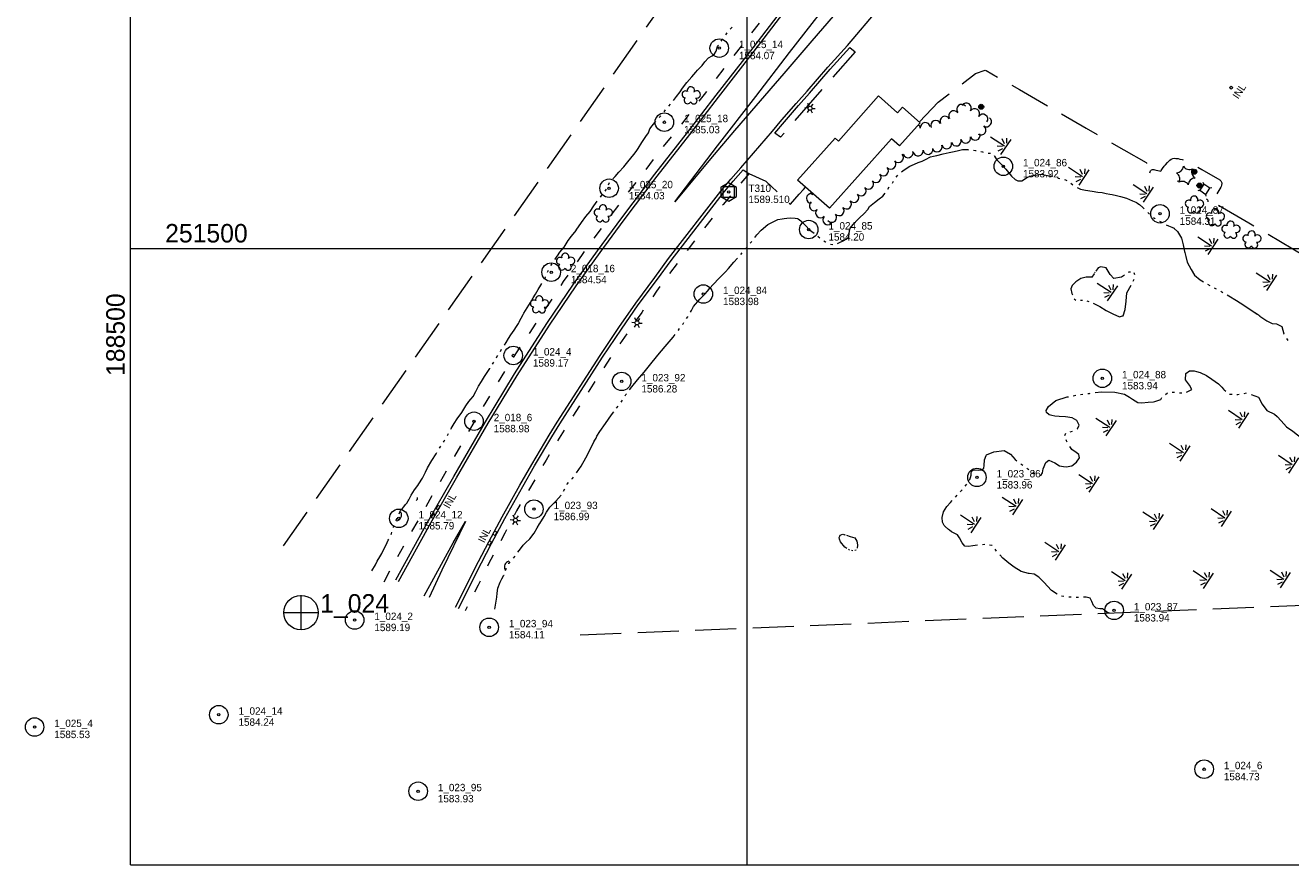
# Model space of a CAD drawing. Header units: feet. Extents: x 188415 to 190000, y 250867 to 252500.
# Tile 1 of 4: x 188415 to 189441, y 251000 to 251681. Entities that reach past the tile are written whole.
import ezdxf
from ezdxf.enums import TextEntityAlignment as Align

# ---------------------------------------------------------------- set-up
doc = ezdxf.new("R2010")
doc.units = ezdxf.units.FT
doc.header["$MEASUREMENT"] = 0
for name, pattern in [('DGN Style 3', [46.687889, 33.348492, -13.339397]), ('DGN Style 4', [53.390936, 26.678794, -13.339397, 0.033348, -13.339397]), ('DGN Style 5', [23.343945, 10.004548, -13.339397]), ('DGN Style 6', [63.428832, 0.033348, -13.339397, 23.343945, -13.339397, 0.033348, -13.339397])]:
    doc.linetypes.add(name, pattern=pattern)
for name, color, linetype, lineweight in [('E_DWY', 73, 'DGN Style 3', 0), ('E_LAND_Vegetation', 21, 'Continuous', 0), ('E_MAP_Control', 251, 'Continuous', 0), ('E_MAP_GridLines', 251, 'Continuous', 0), ('E_MAP_Limits', 21, 'DGN Style 3', 0), ('E_MAP_PassPoints', 40, 'Continuous', 0), ('E_MISCPROP', 40, 'Continuous', 0), ('E_MISCPROP_HvyLine', 54, 'Continuous', 13), ('E_MISCPROP_Railing', 40, 'Continuous', 0), ('E_PATH_Sidewalk', 73, 'DGN Style 5', 0), ('E_RDWY', 40, 'Continuous', 13), ('E_UTL_AboveGroundPipe', 40, 'DGN Style 4', 0), ('E_WTR', 251, 'DGN Style 6', 0)]:
    doc.layers.add(name, color=color, linetype=linetype, lineweight=lineweight)
doc.styles.add('Style-IGR_FONT_0', font='IGR_FONT_0.shx')
doc.styles.add('Style-IGR_FONT_1', font='IGR_FONT_1.shx')

# ---------------------------------------------------------------- blocks, each defined once
blk = doc.blocks.new('TP')
at = {"layer": 'E_MAP_Control', "color": 161, "linetype": 'Continuous', "lineweight": 0, "flags": 128}
for points in [[(-6.4, 3.8), (-6.4, -3.6), (0, -7.4), (6.4, -3.7), (6.4, 3.6), (-0.1, 7.4)], [(-4.5, -4.5), (-4.5, 4.5), (4.5, 4.5), (4.5, -4.5)]]:
    blk.add_lwpolyline(points, close=True, dxfattribs=at)
at = {"layer": 'E_MAP_Control', "color": 161, "linetype": 'Continuous', "lineweight": 0}
blk.add_circle((0, 0), 0.871, dxfattribs=at)
blk = doc.blocks.new('PP')
at = {"layer": 'E_MAP_PassPoints', "color": 40, "linetype": 'Continuous', "lineweight": 0}
for radius in [7.5, 0.96]:
    blk.add_circle((0, 0), radius, dxfattribs=at)
blk = doc.blocks.new('PHOTOC')
at = {"layer": 'E_MAP_Limits', "color": 73, "linetype": 'Continuous', "lineweight": 0}
for p, q in [((0.1, 14.1), (0.1, -13.8)), ((-13.8, 0), (14.1, 0))]:
    blk.add_line(p, q, dxfattribs=at)
blk.add_circle((0.2, 0), 14, dxfattribs=at)
blk = doc.blocks.new('INLT')
at = {"layer": 'E_MISCPROP_Railing', "color": 40, "linetype": 'Continuous', "lineweight": 0, "flags": 128}
blk.add_lwpolyline([(3, -2), (3, 0), (0, 0), (0, -2), (3, -2)], dxfattribs=at)
blk = doc.blocks.new('INL_2')
at = {"layer": 'E_MISCPROP_Railing', "color": 40, "linetype": 'Continuous', "lineweight": 0, "style": 'Style-IGR_FONT_0'}
blk.add_text('INL', height=6, rotation=0, dxfattribs=at).set_placement((-5.7, -3))
blk = doc.blocks.new('INL_3')
at = {"layer": 'E_MISCPROP_Railing', "color": 40, "linetype": 'Continuous', "lineweight": 0, "style": 'Style-IGR_FONT_0'}
blk.add_text('INL', height=6, rotation=360, dxfattribs=at).set_placement((-5.7, -3))
blk = doc.blocks.new('CULVRT_2')
at = {"layer": 'E_MISCPROP_Railing', "color": 40, "linetype": 'Continuous', "lineweight": 0}
blk.add_arc((10, 7.5), 12.5, 216.8794, 323.119, dxfattribs=at)
blk = doc.blocks.new('CULVRT_3')
at = {"layer": 'E_MISCPROP_Railing', "color": 40, "linetype": 'Continuous', "lineweight": 0}
blk.add_arc((10, 7.5), 12.5, 216.8792, 323.1187, dxfattribs=at)
blk = doc.blocks.new('CULVRT_4')
at = {"layer": 'E_MISCPROP_Railing', "color": 40, "linetype": 'Continuous', "lineweight": 0}
blk.add_arc((10, 7.5), 12.5, 216.87868, 323.11824, dxfattribs=at)
blk = doc.blocks.new('CULVRT_5')
at = {"layer": 'E_MISCPROP_Railing', "color": 40, "linetype": 'Continuous', "lineweight": 0}
blk.add_arc((10, 7.5), 12.5, 216.87881, 323.11838, dxfattribs=at)
blk = doc.blocks.new('CULVRT_6')
at = {"layer": 'E_MISCPROP_Railing', "color": 40, "linetype": 'Continuous', "lineweight": 0}
blk.add_arc((10, 7.5), 12.5, 216.88006, 323.11962, dxfattribs=at)
blk = doc.blocks.new('LTP')
at = {"layer": 'E_MISCPROP', "color": 20, "linetype": 'Continuous', "lineweight": 0}
for p, q in [((-1.6, 0.1), (-4.2, 0.1)), ((-0.8, 1.4), (-2, 3.7)), ((0.9, 1.4), (2.3, 3.7)), ((-0.9, -1.4), (-2.2, -3.6)), ((0.8, -1.5), (2, -3.6)), ((1.6, 0), (4.2, -0.1))]:
    blk.add_line(p, q, dxfattribs=at)
blk.add_circle((0, 0), 1.64, dxfattribs=at)
blk = doc.blocks.new('POLE')
at = {"layer": 'E_MISCPROP', "color": 20, "linetype": 'Continuous', "lineweight": 0}
for radius in [2.02, 1.52, 1.01, 0.502]:
    blk.add_circle((0, 0), radius, dxfattribs=at)
blk = doc.blocks.new('INL_7')
at = {"layer": 'E_MISCPROP_Railing', "color": 40, "linetype": 'Continuous', "lineweight": 0, "style": 'Style-IGR_FONT_0'}
blk.add_text('INL', height=6, rotation=0.0001, dxfattribs=at).set_placement((-5.7, -3))
blk = doc.blocks.new('PED')
at = {"layer": 'E_UTL_AboveGroundPipe', "color": 101, "linetype": 'Continuous', "lineweight": 13}
for p, q in [((-3.1, 2.9), (-4.2, 4)), ((2.9, 2.9), (3.9, 4)), ((-4.2, -4.2), (-3.1, -3.1)), ((3.9, -4.2), (2.9, -3.1))]:
    blk.add_line(p, q, dxfattribs=at)
at = {"layer": 'E_UTL_AboveGroundPipe', "color": 101, "linetype": 'Continuous', "lineweight": 13, "flags": 128}
blk.add_lwpolyline([(-3.1, -3.1), (2.9, -3.1), (2.9, 2.9), (-3.1, 2.9)], close=True, dxfattribs=at)
blk = doc.blocks.new('TREE')
at = {"layer": 'E_LAND_Vegetation', "color": 93, "linetype": 'Continuous', "lineweight": 0}
for centre, radius, start, end in [((-4.5, 0.2), 2.78, 78.0717, 279.0827), ((-1.5, 4.3), 2.78, 1.3947, 209.1676), ((3.6, 2.4), 2.97, 278.4238, 139.6576), ((-2, -4.2), 2.61, 140.7798, 358.7124), ((3.5, -3.4), 2.97, 196.0746, 79.0478)]:
    blk.add_arc(centre, radius, start, end, dxfattribs=at)
blk = doc.blocks.new('PINEL')
at = {"layer": 'E_LAND_Vegetation', "color": 93, "linetype": 'Continuous', "lineweight": 0}
for centre, start, end in [((-8.1, 7.3), 275.2114, 0.9763), ((-10.4, -3.4), 335.2114, 60.9763), ((2.3, 10.7), 215.2114, 300.9763), ((10.4, 3.4), 155.2114, 240.9763), ((-2.3, -10.7), 35.2114, 120.9763), ((8.1, -7.3), 95.2114, 180.9763)]:
    blk.add_arc(centre, 5.72, start, end, dxfattribs=at)
blk = doc.blocks.new('MARSH')
at = {"layer": 'E_WTR', "color": 161, "linetype": 'Continuous', "lineweight": 0}
for p, q in [((0, 15), (0, 1.6)), ((-6.1, 3.5), (-2.4, 1.4)), ((-1.3, 2.4), (-3.5, 6.2)), ((1.5, 2.4), (3.7, 6.2)), ((6.2, 3.5), (2.6, 1.4)), ((-7.4, 0), (7.4, 0))]:
    blk.add_line(p, q, dxfattribs=at)

msp = doc.modelspace()

# ---------------------------------------------------------------- linework, layer by layer
at = {"layer": 'E_DWY', "color": 51, "linetype": 'DGN Style 3', "lineweight": 0, "flags": 128}
for points in [[(189083.2, 251663.1), (189087.7, 251659.5), (189049.6, 251616.3), (189027.1, 251590.3), (189022.5, 251593.5)], [(189139.7, 251602.6), (189155, 251618.7), (189185.2, 251641.8), (189193.1, 251644.6), (189193.7, 251644.4), (189193.9, 251644.2), (189221, 251628.8), (189275, 251597.6), (189305.5, 251579.9), (189323.8, 251569.6), (189324, 251569.3), (189323.9, 251568.3), (189323.8, 251567.1), (189323.8, 251566), (189323.9, 251565.1), (189324, 251564.4), (189324.1, 251563.6), (189324.2, 251562.9), (189324.4, 251562.4)], [(189326.6, 251561.4), (189327, 251562.2), (189327.3, 251562.8), (189327.8, 251563.4), (189328.1, 251563.8), (189328.9, 251563.9), (189329.8, 251563.9), (189330.6, 251563.8), (189331.9, 251563.5), (189333.2, 251563.2), (189334.4, 251563), (189335.5, 251562.7), (189335.8, 251563.1), (189337, 251564.8), (189338.4, 251566.6), (189339.4, 251567.8), (189340.9, 251569.6), (189342.2, 251571), (189342.9, 251571.7), (189343.9, 251572.3), (189345.3, 251572.8), (189346.5, 251573.1), (189347.7, 251573), (189349.6, 251572.8), (189351.1, 251572.5), (189353, 251572), (189354.9, 251571.4), (189356.4, 251570.8), (189357.3, 251570.4), (189368.7, 251564.1), (189383.4, 251555.5), (189384.2, 251554.7), (189385, 251553.3), (189385, 251552.7), (189384.9, 251551.3), (189384.4, 251550.1), (189384.2, 251549.6), (189377, 251538.1), (189407, 251520.7), (189442.5, 251499.7), (189482.5, 251476.3), (189518.4, 251455.3), (189543.3, 251440.6), (189543.7, 251440.7), (189543.8, 251441), (189549.4, 251451.7), (189552.2, 251455.7), (189552.3, 251455.7), (189553, 251455.4), (189559.3, 251451.7), (189569.1, 251446.3), (189570.7, 251445.5), (189571.7, 251445.2), (189573.1, 251445.1), (189574.6, 251445.3), (189576.3, 251446.2), (189577.6, 251447), (189579.3, 251448.4), (189581.8, 251450.6), (189584.2, 251453.1), (189586.7, 251455.7), (189588.9, 251458.4), (189590.6, 251460.6), (189592, 251462.3), (189593.4, 251464), (189594.8, 251465.8), (189596.1, 251467.6), (189596.8, 251468.4), (189597.7, 251469.7), (189599, 251471.2), (189600, 251472.4), (189601.4, 251474.1), (189602.4, 251475.4), (189602.7, 251475.8)], [(188996.7, 251563.8), (189001.5, 251560.7), (189015.2, 251554.5), (189035.1, 251535.9), (189042.2, 251544), (189045.8, 251547.8), (189047.4, 251549.8)]]:
    msp.add_lwpolyline(points, dxfattribs=at)
at = {"layer": 'E_LAND_Vegetation', "color": 93, "linetype": 'Continuous', "lineweight": 0}
for centre, start, end in [((189167.5, 251607.6), 35.2571, 215.2418), ((189174, 251612.8), 40.177, 220.1617), ((189177.8, 251613.8), 326.1015, 146.0862), ((189184.5, 251609.3), 326.1015, 146.0862), ((189144.5, 251598.1), 6.5241, 186.5087), ((189153, 251599.7), 22.1866, 202.1713), ((189160.5, 251603.2), 29.4642, 209.4489), ((189191.2, 251604.8), 326.1015, 146.0862), ((189194.2, 251602.7), 235.6247, 55.6094), ((189136.4, 251597.3), 4.0828, 50.1836), ((189185, 251591.8), 197.2408, 17.2255), ((189189.7, 251596), 235.6247, 55.6094), ((189146.7, 251580.3), 188.8389, 8.8236), ((189154.1, 251582.3), 200.1882, 20.1728), ((189161.9, 251584.8), 195.6493, 15.634), ((189169.6, 251587.1), 197.6561, 17.6408), ((189177.3, 251589.5), 196.1546, 16.1393), ((189116.7, 251568.3), 221.8959, 41.8806), ((189122.7, 251573.7), 221.8959, 41.8806), ((189130.6, 251577.6), 195.7213, 15.706), ((189138.8, 251579), 188.8389, 8.8236), ((189104.6, 251557.5), 221.8959, 41.8806), ((189110.6, 251562.9), 221.8959, 41.8806), ((189098.6, 251552.1), 221.8959, 41.8806), ((189052.2, 251540.6), 87.6228, 267.6075), ((189055.4, 251546.9), 188.982, 239.6614), ((189086.6, 251541.3), 221.8959, 41.8806), ((189092.6, 251546.7), 221.8959, 41.8806), ((189054.5, 251534.6), 128.6502, 308.6349), ((189059.6, 251528.8), 136.4534, 316.4381), ((189074.6, 251530.6), 221.8959, 41.8806), ((189080.6, 251536), 221.8959, 41.8806), ((189065.5, 251523.2), 136.4534, 316.4381), ((189068.6, 251525.2), 221.8959, 41.8806)]:
    msp.add_arc(centre, 4.04, start, end, dxfattribs=at)
at = {"layer": 'E_MAP_GridLines', "color": 161, "linetype": 'Continuous', "lineweight": 0}
for p, q in [((188500, 251000), (188500, 252500)), ((189000, 251000), (189000, 252500)), ((188500, 251500), (190000, 251500)), ((188500, 251000), (190000, 251000))]:
    msp.add_line(p, q, dxfattribs=at)
at = {"layer": 'E_MAP_Limits', "color": 73, "linetype": 'DGN Style 3', "lineweight": 0, "flags": 128}
for points in [[(188624, 251258.8), (189173.3, 252043.4)], [(188864.6, 251186.5), (189534.4, 251214)]]:
    msp.add_lwpolyline(points, dxfattribs=at)
at = {"layer": 'E_MISCPROP_HvyLine', "color": 241, "linetype": 'Continuous', "lineweight": 13, "flags": 128}
msp.add_lwpolyline([(189117, 251589), (189066.7, 251532.6), (189041, 251555.4), (189071.3, 251589.5), (189074, 251587.1), (189106.6, 251623.7), (189122, 251610), (189126.1, 251614.7), (189140.4, 251602), (189123.6, 251583.1)], close=True, dxfattribs=at)
at = {"layer": 'E_MISCPROP_Railing', "color": 40, "linetype": 'Continuous', "lineweight": 0}
msp.add_circle((189392.6, 251630.4), 1.12, dxfattribs=at)
at = {"layer": 'E_PATH_Sidewalk', "color": 51, "linetype": 'DGN Style 5', "lineweight": 0, "flags": 128}
for points in [[(188705.5, 251229.6), (188726.6, 251267.7), (188737.3, 251286.4), (188747.9, 251305.1), (188763, 251331.5), (188781.5, 251363.9), (188795.8, 251387.5), (188807.1, 251406.1), (188822.3, 251429.4), (188834.8, 251448.1), (188851.2, 251473.1), (188871.6, 251502.3), (188885.9, 251521.8), (188900.1, 251540.6), (188914.2, 251558.9), (188929.3, 251578.9), (188946.7, 251600.5), (188965.4, 251624.9), (188981.7, 251646.3), (188998.4, 251667.7), (189016.5, 251691.3), (189034.4, 251714), (189047.1, 251731), (189059, 251746.8), (189073, 251764.5), (189088.1, 251784.8), (189105.6, 251806.7), (189117.6, 251822.3), (189133, 251842.5), (189151.6, 251866.2), (189165.8, 251885.1), (189184.3, 251909.2), (189194.6, 251924.2), (189209.8, 251948.1), (189221.2, 251965.9), (189232, 251983.5), (189244.2, 252004.5), (189251.7, 252017.3), (189252.8, 252019.2)], [(189001.5, 251560.6), (188994.4, 251552.2), (188988.3, 251545), (188980.6, 251535.6), (188971.6, 251524.5), (188960.8, 251510.7), (188949.8, 251496.2), (188936.7, 251479.2), (188926.5, 251465.2), (188914.6, 251448.1), (188905.7, 251435.2), (188892.1, 251415.6), (188882.6, 251401.6), (188868.5, 251379.2), (188856.3, 251360.3), (188846.3, 251343.9), (188836.9, 251328.2), (188830.4, 251317), (188820.5, 251299.9), (188812.9, 251287), (188809.6, 251280.3), (188803.4, 251269), (188797.2, 251257.3), (188790.3, 251244), (188781.8, 251226.8), (188771.2, 251206)]]:
    msp.add_lwpolyline(points, dxfattribs=at)
at = {"layer": 'E_RDWY', "color": 21, "linetype": 'Continuous', "lineweight": 13, "flags": 128}
for points in [[(188941.4, 251537.8), (188976.1, 251583.1), (189007, 251623.2), (189034.4, 251658.8), (189052.8, 251682.5), (189073, 251708.7), (189097.1, 251739.4), (189128.2, 251780.1), (189152.2, 251810.3), (189185.6, 251854.6), (189213.2, 251892.4), (189243.4, 251938.1), (189263.7, 251970.9), (189285.5, 252008.3)], [(189302.4, 252004.5), (189271.4, 251951.3), (189255.8, 251926.9), (189232.6, 251892), (189205.8, 251853.6), (189184.5, 251825.1), (189156.6, 251789.9), (189133.1, 251761.1), (189102.5, 251725.4), (189078.5, 251698.4), (189052.5, 251668.3), (189029.7, 251642), (189007, 251615.6), (188989.9, 251595.6), (188970.3, 251572.6), (188941.4, 251537.8)], [(189081.3, 251664.7), (189107.1, 251694.8), (189114.2, 251702.7), (189120.6, 251709.9), (189122.9, 251712.6), (189124.5, 251714.3)], [(188715, 251231), (188741.4, 251278.6), (188762.1, 251315), (188787.9, 251359.4), (188811.4, 251398.3), (188837.6, 251439.1), (188859.3, 251471), (188878.6, 251498.1), (188898.3, 251524.7), (188925.1, 251560.1), (188951.6, 251593.9), (188974.9, 251624.3), (189002.9, 251660.4), (189030.6, 251696.3)], [(188717.2, 251229.7), (188743.6, 251277.4), (188764.2, 251313.8), (188790.1, 251358.1), (188813.5, 251397), (188839.7, 251437.7), (188861.4, 251469.6), (188880.7, 251496.7), (188900.3, 251523.2), (188927.1, 251558.6), (188953.5, 251592.3), (188976.9, 251622.8), (189004.8, 251658.9), (189032.6, 251694.8)], [(188994.8, 251565.4), (189020.6, 251595.1), (189028.3, 251604.4), (189039.9, 251617.6), (189048.6, 251627.5), (189065.4, 251647), (189081.3, 251664.7)], [(189022.5, 251593.5), (189030.2, 251602.7), (189041.8, 251616), (189050.5, 251625.9), (189067.3, 251645.4), (189083.2, 251663.1)], [(188763.6, 251209), (188782.2, 251245.9), (188790.5, 251261.9), (188801.4, 251282.1), (188815.8, 251308), (188825.5, 251324.8), (188839.4, 251348.4), (188845.9, 251358.9), (188880.7, 251413.2), (188896.1, 251435.9), (188909.7, 251455.5), (188925.2, 251476.5), (188936.3, 251491.7), (188978.6, 251546.3), (188986.8, 251556.1), (188994.8, 251565.4)], [(188765.8, 251207.9), (188784.5, 251244.8), (188792.7, 251260.7), (188803.6, 251280.9), (188818, 251306.7), (188827.6, 251323.6), (188841.5, 251347.1), (188848, 251357.6), (188882.8, 251411.8), (188898.1, 251434.5), (188911.7, 251454.1), (188927.2, 251475), (188938.3, 251490.2), (188980.5, 251544.8), (188988.7, 251554.5), (188996.7, 251563.8)], [(188738, 251218.2), (188761.7, 251261.2), (188771.7, 251278.3), (188752.4, 251239), (188742.2, 251216.9)]]:
    msp.add_lwpolyline(points, dxfattribs=at)
at = {"layer": 'E_WTR', "color": 161, "linetype": 'Continuous', "lineweight": 0}
for p, q in [((188895.9, 251561.9), (188899.9, 251566.1)), ((189095, 251528.2), (189097.8, 251531.5)), ((189408.9, 251449.9), (189413.9, 251446.6)), ((189250.5, 251376.6), (189259.6, 251379.5))]:
    msp.add_line(p, q, dxfattribs=at)
at = {"layer": 'E_WTR', "color": 161, "linetype": 'Continuous', "lineweight": 0, "flags": 128}
for points in [[(188982.7, 251673.2), (188983.9, 251674.8)], [(188986.4, 251677.9), (188987.8, 251679.4)], [(188958.5, 251643), (188959.9, 251644.5), (188962.2, 251647.1), (188963.5, 251648.4), (188965.6, 251651.4), (188968.6, 251654.5), (188971.7, 251656.3), (188973.6, 251657.8), (188974.8, 251659.9), (188975.4, 251661.8), (188976.1, 251664), (188976.8, 251664.9)], [(188979.1, 251668.2), (188980.3, 251669.9)], [(188940.4, 251620), (188942.8, 251623.1), (188945.8, 251626.9), (188947.6, 251630.1), (188951.1, 251634.5), (188955.1, 251639.3), (188958.5, 251643)], [(188932.6, 251610.7), (188933.8, 251612.3)], [(188936.5, 251615.4), (188937.8, 251616.9)], [(188909.9, 251578.7), (188911.6, 251581.1), (188914.7, 251585.9), (188917.9, 251590.7), (188919.9, 251593.8), (188921.1, 251596.9), (188925.9, 251603.1)], [(188928.6, 251606.1), (188930, 251607.6)], [(188891, 251556.5), (188893, 251558.4), (188895.9, 251561.9), (188899.9, 251566.1), (188903.4, 251570.1), (188908, 251576.2), (188909.9, 251578.7)], [(189125.3, 251562.1), (189126.4, 251563), (189128.9, 251564.9), (189132.1, 251566.7), (189135.7, 251568.4), (189138.8, 251569.6), (189141.9, 251570.8), (189144.7, 251572.1), (189148.7, 251574.2), (189151.3, 251574.7)], [(189151.3, 251574.7), (189154, 251575.3), (189159, 251576.7), (189163.8, 251577.7), (189167.9, 251578.5), (189171.5, 251579.5), (189174.6, 251580.2), (189178.7, 251580.1), (189179.7, 251580)], [(189183.7, 251579.6), (189185.3, 251579.4), (189185.7, 251579.4)], [(189189.6, 251578.7), (189190.9, 251578.4), (189191.6, 251578.2)], [(189195.4, 251577.3), (189197.4, 251577.3)], [(189200.5, 251575.4), (189200.7, 251574.8), (189202.3, 251572.2), (189203.9, 251570.4), (189205, 251569.3), (189206.1, 251568.2), (189206.8, 251567.4), (189208.2, 251566), (189209.9, 251564.3), (189214.5, 251558.5), (189217.4, 251555.8), (189219.6, 251554.7), (189220.2, 251554.7)], [(189220.2, 251554.7), (189222.7, 251554.8), (189227.4, 251557.7), (189230.7, 251558.8), (189235.6, 251559.7), (189238.6, 251560.3), (189243.6, 251559.2), (189247.9, 251558.6)], [(188887.5, 251551.6), (188888.3, 251553.5)], [(189114.2, 251548.1), (189115.1, 251549.9)], [(189117.8, 251552.8), (189117.8, 251552.8), (189118.8, 251554.6)], [(189121, 251557.8), (189122.3, 251559.4)], [(189251.7, 251557.4), (189252.4, 251557.1), (189253.6, 251556.8)], [(189257.5, 251555.8), (189258.2, 251555.6), (189258.9, 251555.4), (189259.4, 251555.1)], [(189262.7, 251552.8), (189264.3, 251551.6)], [(188881, 251541.6), (188881.7, 251542.5), (188882.2, 251543.1)], [(188884.8, 251546.3), (188885.9, 251548)], [(189091.1, 251524.7), (189095, 251528.2), (189097.8, 251531.5), (189099.4, 251533.9), (189103.2, 251537.2), (189107.2, 251540.3), (189110.1, 251542.5), (189112, 251544.7)], [(189267.6, 251549.4), (189270.3, 251548.1), (189274.5, 251547.3), (189280, 251546.5), (189284.6, 251545.7), (189288, 251545.3), (189291.2, 251544.6), (189294.3, 251544.1), (189296, 251543.7)], [(189296, 251543.7), (189299.5, 251543), (189302.8, 251542.2), (189307.8, 251540.7), (189312.7, 251538.7), (189315.3, 251537.4), (189315.7, 251537.3), (189316.2, 251536.9), (189318.2, 251535.5), (189320.9, 251533.3), (189322.1, 251532)], [(188861.3, 251514.7), (188865.6, 251520.9), (188869.3, 251525.8), (188872.7, 251530), (188875.7, 251534.6), (188878.5, 251538.4)], [(189325, 251529.2), (189326.3, 251527.9), (189326.4, 251527.8)], [(189006.4, 251508.9), (189008, 251511), (189011.5, 251514.9), (189016.7, 251519.5), (189024.9, 251523.4), (189028.4, 251524), (189030, 251524.2)], [(189030, 251524.2), (189032.1, 251524.5), (189035.6, 251524.7), (189039, 251524.6), (189041, 251524.3), (189041.4, 251524.1), (189043.7, 251522.4), (189045.4, 251520.5), (189047.8, 251518.1), (189050, 251515.6), (189052.4, 251513.7), (189054.3, 251512.3)], [(189073.3, 251504.1), (189075, 251504.8), (189078, 251506.1), (189080.3, 251507.5), (189082.2, 251509), (189082.9, 251511.5), (189083.1, 251514.5), (189083.5, 251516.5), (189085.9, 251519.5), (189089.7, 251523.4), (189091.1, 251524.7)], [(189329.5, 251525.2), (189330.3, 251524.6), (189331.1, 251524.1)], [(189334.5, 251522), (189336, 251521.2), (189336.3, 251521)], [(189339.9, 251519.2), (189341.9, 251518.2), (189344.4, 251517.2), (189346.4, 251516.4), (189346.5, 251516.2), (189349.1, 251513.6), (189352.2, 251508.2), (189353.7, 251502.8), (189354.8, 251497.6), (189355.1, 251496.7)], [(188844.1, 251491), (188844.2, 251491.2), (188845.9, 251493.8), (188846.1, 251494.1), (188848.1, 251497), (188851.6, 251501), (188855, 251506.3), (188857.6, 251509.8), (188861.3, 251514.6), (188861.3, 251514.7)], [(189057.5, 251509.9), (189057.7, 251509.7), (189059, 251508.6)], [(188998.7, 251499.6), (189000, 251501.1)], [(189002.6, 251504.2), (189003.9, 251505.7)], [(189062.2, 251506.1), (189063.5, 251505.2), (189063.9, 251505.1)], [(189067.6, 251503.5), (189069.5, 251503.2)], [(188972.5, 251470.6), (188973.4, 251471.5), (188976.5, 251475), (188979.7, 251478.3), (188982.5, 251481.1), (188985, 251483.8), (188989.2, 251488.7), (188992.2, 251492)], [(188994.8, 251495), (188996.1, 251496.5)], [(189355.1, 251496.7), (189355.8, 251493.4), (189357, 251488.8), (189360.2, 251482.8), (189363, 251478.2), (189367.5, 251474.5), (189370.1, 251473)], [(188838, 251480.6), (188838.3, 251481.2), (188838.8, 251482.4)], [(188840.7, 251486), (188840.7, 251486), (188841.9, 251487.6)], [(189281.5, 251479.4), (189279.7, 251476.7)], [(189281.9, 251480), (189281.8, 251479.8)], [(189282.3, 251480.6), (189282.1, 251480.4)], [(189282.6, 251481.1), (189282.5, 251480.9)], [(189284.7, 251484.2), (189282.9, 251481.5)], [(189306.1, 251478.4), (189303.6, 251476.7), (189297.5, 251475.6), (189294.6, 251478.8), (189291.1, 251484.1), (189286.8, 251485.1), (189284.7, 251484.2)], [(189310.9, 251480.8), (189309.7, 251480.8), (189309.2, 251480.4)], [(189314.4, 251478.5), (189314, 251480.3)], [(188818.4, 251446.5), (188819, 251447.5), (188821.5, 251451.8), (188824.2, 251456.1), (188826.5, 251459.8), (188828.4, 251463), (188830.6, 251466.6), (188832.6, 251470.1), (188833.5, 251471.6)], [(188835.7, 251475), (188836.1, 251475.6), (188836.5, 251476.8)], [(188954.1, 251448.3), (188954.9, 251449.7), (188956.6, 251452.9), (188961.7, 251458.8), (188964.4, 251461.6), (188966, 251463.2), (188968, 251465.2), (188969.8, 251467.7), (188972.5, 251470.6)], [(189280.1, 251476.7), (189278.8, 251476.7), (189274.9, 251476.6), (189270.6, 251475.7), (189266.7, 251472.8), (189263.7, 251470), (189262.7, 251467.2), (189263.4, 251463.4), (189263.8, 251462.3)], [(189304.5, 251445.2), (189305, 251445.3), (189306.7, 251450.5), (189307.4, 251457.2), (189308.1, 251463.9), (189311.5, 251470.1)], [(189313.1, 251473.4), (189313.9, 251475.1)], [(189373.5, 251471), (189375.3, 251470)], [(189378.8, 251468.1), (189380.5, 251467.1)], [(189265.2, 251459.1), (189266.7, 251458)], [(189270.3, 251458), (189272.1, 251458.1)], [(189275.6, 251457.5), (189277.3, 251456.8)], [(189384.1, 251465.2), (189385.8, 251464.2)], [(189389.4, 251462.3), (189390.7, 251461.6), (189396.9, 251457.8), (189402.9, 251453.9), (189408.9, 251449.9), (189413.8, 251446.6)], [(189280.7, 251455.5), (189281.8, 251455), (189286.1, 251452.8), (189291.2, 251449.7), (189296.6, 251446.9), (189302.1, 251444.6), (189304.5, 251445.2)], [(188803.1, 251421.6), (188804.5, 251423.7), (188806.4, 251426.9), (188808.5, 251430), (188811.2, 251433.7), (188812.9, 251436.6), (188814.5, 251439.2), (188815, 251440.2), (188815.2, 251440.5), (188816.7, 251443.5), (188818.4, 251446.5)], [(188947.5, 251438.2), (188948.1, 251438.9), (188948.7, 251439.8)], [(188950.9, 251443.2), (188951.8, 251444.5), (188952, 251444.8)], [(189413.8, 251446.6), (189413.9, 251446.6), (189415.6, 251445.5), (189415.9, 251445.1), (189421.5, 251441.3), (189425.9, 251439.1), (189429.3, 251438.8), (189433.7, 251436.6), (189435.4, 251430.7), (189435.6, 251430.4)], [(188923.1, 251407.7), (188928.9, 251414.9), (188935.1, 251422.3), (188939.9, 251428.1), (188941.6, 251430.1)], [(188944, 251433.3), (188944.3, 251433.6), (188945.2, 251434.9)], [(189437.6, 251426.9), (189438.6, 251425.2)], [(188799.9, 251416.4), (188800.9, 251418.2)], [(188793.5, 251406.1), (188794.5, 251407.8)], [(188796.7, 251411.3), (188797.1, 251411.9), (188797.7, 251413)], [(188904.7, 251385.2), (188906.6, 251387.6), (188911, 251393.4), (188916.5, 251399.5), (188923, 251407.6), (188923.1, 251407.7)], [(188776, 251377.8), (188777.8, 251379.9), (188779.9, 251383.8), (188782.2, 251388.2), (188784.6, 251392), (188787.1, 251396.2), (188791.3, 251402.6), (188791.4, 251402.7)], [(189356.5, 251383.3), (189360.7, 251385.5), (189358.7, 251389.1), (189355.7, 251393.5), (189355.8, 251398.6), (189358.7, 251400.6), (189362.7, 251400.8), (189364.6, 251400.2)], [(189364.6, 251400.2), (189367.5, 251399.2), (189372.6, 251396.8), (189377, 251394), (189382.4, 251390.1), (189385.1, 251387.3), (189386.5, 251385.8), (189387, 251385.2), (189388.2, 251384.2)], [(188759.8, 251353.4), (188760, 251353.8), (188762.4, 251358), (188764.8, 251361.7), (188768.5, 251366.9), (188771.9, 251372.3), (188774.4, 251375.8), (188776, 251377.8)], [(188897.8, 251375.3), (188898.4, 251376), (188899, 251376.9)], [(188901.1, 251380.4), (188901.7, 251381.4), (188902.2, 251382)], [(189247.2, 251364.5), (189245, 251365), (189242.8, 251366.9), (189242.6, 251368.6), (189244.5, 251371.8), (189250.5, 251376.6), (189259.6, 251379.5), (189260.6, 251379.7)], [(189264.5, 251380.4), (189266.5, 251380.8)], [(189270.4, 251381.4), (189272.4, 251381.7)], [(189276.3, 251382.3), (189277.6, 251382.4), (189278.3, 251382.5)], [(189282.2, 251383), (189287.5, 251383.5), (189298.3, 251383.4), (189306.2, 251381.8), (189310.1, 251379.4)], [(189310.1, 251379.4), (189312.7, 251377.8), (189316.8, 251374.9), (189320.2, 251374.8), (189325.2, 251375.3), (189329.7, 251375.4), (189330.7, 251375.8), (189335.5, 251377.4), (189336.4, 251378.9)], [(189339.3, 251381.6), (189340.9, 251382.8)], [(189344.7, 251383.4), (189346.6, 251383.3)], [(189350.6, 251382.9), (189351.5, 251382.8), (189352.6, 251382.8)], [(189391.3, 251381.8), (189391.3, 251381.8), (189393.3, 251381.7)], [(189397.2, 251381.5), (189397.9, 251381.4), (189399.2, 251381.7)], [(189403.1, 251382.3), (189405.1, 251382.7)], [(189408.8, 251381.6), (189414.7, 251379.3), (189417.8, 251373.6), (189421.5, 251368.6), (189427.7, 251365.6), (189429.8, 251363.5)], [(188875.8, 251343), (188876.6, 251344.5), (188877.5, 251346.1), (188878.2, 251347.6), (188880.5, 251351.5), (188885.2, 251358), (188890, 251364.9), (188891.8, 251367.3)], [(188894.2, 251370.5), (188895.4, 251372.1)], [(189267.6, 251353.4), (189268.1, 251353.7), (189269.2, 251356.5), (189267.5, 251360.4), (189263.7, 251362.6), (189258.2, 251363.4), (189253.2, 251363.7), (189249.5, 251364), (189247.2, 251364.5)], [(189429.8, 251363.5), (189433.2, 251360.1), (189437.6, 251355.3), (189442.5, 251351.7), (189446.5, 251348.8), (189451.5, 251344.7)], [(188753.8, 251342.9), (188754.2, 251343.5), (188754.9, 251344.6)], [(188756.9, 251348.1), (188757.6, 251349.3), (188757.9, 251349.9)], [(189257.7, 251348.2), (189258.6, 251350)], [(189259.6, 251342.8), (189259, 251343.9), (189258.7, 251344.6)], [(189262.1, 251351.3), (189264, 251351.7)], [(188733.8, 251309), (188736.7, 251313.7), (188739.1, 251318.4), (188740.9, 251321.9), (188744.2, 251327.8), (188747.7, 251333.3), (188748.4, 251334.4)], [(188750.6, 251337.8), (188751.7, 251339.5)], [(188861.5, 251317.8), (188865.3, 251323.2), (188869.2, 251330), (188872.6, 251336.9), (188875.8, 251343)], [(189193.9, 251332), (189194.1, 251332.4), (189200.1, 251335), (189208.5, 251335.9), (189213.6, 251333.1), (189217.4, 251328.6), (189218.8, 251327.6)], [(189256.5, 251323.1), (189258.8, 251322.7), (189263.4, 251323.7), (189267.1, 251326.5), (189269.5, 251330), (189269, 251332.8), (189266.8, 251334.3), (189263.3, 251336.8), (189261.7, 251339.4)], [(189180.4, 251312), (189180.6, 251312.4), (189181.2, 251314), (189181.6, 251316.1), (189181.6, 251317.5), (189182, 251319.2), (189183.2, 251320.1), (189184.3, 251320.3), (189187.4, 251320.2), (189190.4, 251320.4), (189192, 251321.7), (189192.2, 251323.9), (189192.6, 251328.5), (189193.9, 251332)], [(189222.1, 251325.3), (189223.7, 251324.2)], [(189237.2, 251316), (189238.2, 251315.7), (189239.5, 251317.9), (189240.1, 251321.2), (189242.3, 251326.4), (189244.8, 251328.3), (189249.7, 251325.9), (189253.3, 251323.6), (189256.5, 251323.1)], [(188857.9, 251313), (188858.3, 251313.4), (188859.1, 251314.5)], [(189226.9, 251321.8), (189228.4, 251320.6)], [(189231.8, 251318.4), (189233.5, 251317.3)], [(188717.8, 251284.6), (188717.8, 251284.6), (188718.3, 251286.1), (188719, 251287.3), (188720.3, 251288.8), (188721.6, 251290.3), (188722.9, 251292.1), (188723.9, 251293.3), (188725.1, 251295.2), (188725.6, 251296.1), (188727.5, 251299.7), (188730.2, 251304), (188732.9, 251307.6), (188733.8, 251309)], [(188851.2, 251303.1), (188852.2, 251304.9)], [(188854, 251308.5), (188854, 251308.6), (188855.2, 251310)], [(189173.1, 251302.6), (189173.4, 251303), (189174.4, 251304.1)], [(189176.9, 251307.2), (189178.2, 251308.7)], [(188831.7, 251276.5), (188831.8, 251276.7), (188835.4, 251282.4), (188837.4, 251286), (188840.1, 251290), (188844.8, 251294.9), (188849.1, 251299.7)], [(189164.1, 251271.3), (189163.4, 251271.9), (189160.6, 251274.4), (189159.8, 251275.2), (189158.5, 251277.8), (189158.1, 251281.7), (189159.4, 251286.3), (189162.1, 251290.7), (189164.9, 251293.9), (189166.2, 251295.4)], [(189169, 251298.3), (189169, 251298.3), (189170.3, 251299.7)], [(188713.2, 251273.6), (188713.6, 251274.9), (188713.8, 251275.5)], [(188715, 251279.3), (188715.5, 251279.9), (188716.2, 251280.9), (188716.2, 251280.9)], [(188814.1, 251253.6), (188816.1, 251256.3), (188818.3, 251259.1), (188820.4, 251261.2), (188823.9, 251264.5), (188827.2, 251269), (188829.7, 251273.4), (188831.7, 251276.5)], [(188695.6, 251238.5), (188698.7, 251243.4), (188700, 251246.2), (188702.2, 251249.9), (188703.7, 251252.5), (188705.6, 251256.4), (188707.2, 251259.5), (188709, 251263.2), (188709.5, 251264.2)], [(188711.2, 251267.9), (188711.5, 251268.6), (188711.9, 251269.7)], [(189080.8, 251256.6), (189079.2, 251257.6), (189075.8, 251261.9), (189075, 251264), (189074.8, 251265.4), (189075.1, 251266.5), (189075.4, 251267.3)], [(189075.4, 251267.3), (189076.8, 251268), (189077.6, 251268.1), (189078.3, 251268)], [(189078.8, 251267.9), (189078.8, 251267.9), (189079, 251267.8)], [(189079.4, 251267.7), (189079.6, 251267.7)], [(189080, 251267.5), (189080.2, 251267.5)], [(189080.6, 251267.3), (189083.5, 251266.3)], [(189083.5, 251266.3), (189085.6, 251265.7), (189087.4, 251265.1), (189089, 251262.6), (189089.3, 251261.1), (189089.5, 251259.1), (189089.3, 251256.7)], [(189186.9, 251259.1), (189183.2, 251258.7), (189179.6, 251258.2), (189176.7, 251258.5), (189174.3, 251261.2), (189172.2, 251265.2), (189170.6, 251267.7), (189168.5, 251268.6), (189165.9, 251270), (189164.1, 251271.3)], [(189083.1, 251255.1), (189082.3, 251255.6)], [(189085.7, 251254.6), (189084.8, 251254.8)], [(189088.4, 251255.2), (189087.5, 251255)], [(189192.8, 251259.9), (189190.9, 251259.6)], [(189198.7, 251258.9), (189198.4, 251259), (189196.7, 251259.3)], [(189202.4, 251254.3), (189201.7, 251255.1), (189201.2, 251255.9)], [(188806.7, 251244.2), (188806.7, 251244.3), (188807.9, 251245.8)], [(188810.6, 251248.7), (188811.8, 251250.4)], [(189228.9, 251236.2), (189228.1, 251236.3), (189222.3, 251238), (189216.6, 251241.3), (189212.3, 251244.7), (189207.5, 251248.7), (189205, 251251.3)], [(188795.5, 251207.2), (188796.5, 251213.7), (188796.9, 251217.1), (188797.4, 251220.4), (188797.9, 251224.3), (188799.6, 251229.3), (188801, 251232), (188802.8, 251234.8), (188802.9, 251235)], [(188804.1, 251238.8), (188804.9, 251240.6)], [(189251.4, 251219.4), (189246.8, 251222.5), (189240.6, 251229.3), (189236.7, 251233.2), (189232.7, 251235.7), (189228.9, 251236.2)], [(189257, 251217.5), (189255, 251217.8)], [(189262.9, 251217), (189260.9, 251217.1)], [(189268.9, 251216.9), (189266.9, 251216.9)], [(189293.9, 251204.1), (189291.9, 251204.9), (189289.9, 251206.4), (189288.3, 251207.5), (189286, 251207.6), (189283.1, 251208.1), (189280.9, 251210.4), (189279.5, 251213.6), (189278.2, 251216.3), (189275.1, 251217), (189272.8, 251217)]]:
    msp.add_lwpolyline(points, dxfattribs=at)

# ---------------------------------------------------------------- block references
at = {"layer": 'E_LAND_Vegetation', "color": 93, "linetype": 'Continuous', "lineweight": 0, "xscale": 1.000001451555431, "yscale": 1.000001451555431, "zscale": 1.000001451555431, "rotation": 56.47073078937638}
for name, p in [('TREE', (188954.4, 251623.8)), ('PINEL', (189355.8, 251559.2)), ('TREE', (189362.6, 251535.2)), ('TREE', (188883.1, 251528)), ('TREE', (189379.6, 251524.9)), ('TREE', (189392.2, 251514.8)), ('TREE', (189409.2, 251506.9)), ('TREE', (188852.5, 251488.8)), ('TREE', (188831.4, 251454.2))]:
    msp.add_blockref(name, p, dxfattribs=at)
at = {"layer": 'E_MAP_Control', "color": 161, "linetype": 'Continuous', "lineweight": 0}
msp.add_blockref('TP', (188985.1, 251545.8), dxfattribs=at)
at = {"layer": 'E_MAP_Limits', "color": 73, "linetype": 'Continuous', "lineweight": 0}
msp.add_blockref('PHOTOC', (188638, 251204.5), dxfattribs=at)
at = {"layer": 'E_MAP_PassPoints', "color": 40, "linetype": 'Continuous', "lineweight": 0}
for p in [(188977.4, 251662.5), (188932.9, 251602.4), (189207.8, 251566.6), (188888.1, 251548.8), (189334.9, 251528.1), (189050, 251515.3), (188841.1, 251480.7), (188964.5, 251463), (188810.3, 251413.1), (188898.3, 251392.1), (189288.1, 251394.6), (188778.5, 251359.8), (189186.4, 251314.2), (188827.1, 251288.5), (188717.5, 251281), (189297.7, 251206.3), (188681.7, 251198.5), (188790.8, 251192.6), (188571.5, 251121.7), (188422.1, 251111.7), (189370.7, 251077.5), (188733.2, 251059.6)]:
    msp.add_blockref('PP', p, dxfattribs=at)
at = {"layer": 'E_MISCPROP', "color": 20, "linetype": 'Continuous', "lineweight": 0, "xscale": 1.000001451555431, "yscale": 1.000001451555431, "zscale": 1.000001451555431, "rotation": 56.47073078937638}
for name, p in [('LTP', (189051.1, 251613.7)), ('POLE', (189189.9, 251614.9)), ('POLE', (189362.7, 251562.2)), ('POLE', (189366.9, 251551)), ('LTP', (188910.7, 251439.6)), ('LTP', (188812.1, 251279.5))]:
    msp.add_blockref(name, p, dxfattribs=at)
at = {"layer": 'E_MISCPROP_Railing', "color": 40, "linetype": 'Continuous', "lineweight": 0}
for name, p, xscale, yscale, zscale, rotation in [('INL_7', (189398.9, 251627.1), 1.000001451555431, 1.000001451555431, 1.000001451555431, 56.47073078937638), ('CULVRT_5', (189351, 251553.4), 0.1140651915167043, 0.1140651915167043, 0.1140651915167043, 158.2598340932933), ('CULVRT_6', (189373.9, 251537.9), 0.1218426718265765, 0.1218426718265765, 0.1218426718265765, 125.6983009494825), ('CULVRT_4', (188731.5, 251295.6), 0.1230749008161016, 0.1230749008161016, 0.1230749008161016, 63.66471628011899), ('INL_2', (188758.6, 251294.8), 1.000001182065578, 1.000001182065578, 1.000001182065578, 60.415388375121), ('CULVRT_2', (188715.6, 251279), 0.4001526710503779, 0.4001526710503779, 0.4001526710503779, 62.80099897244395), ('INLT', (188747.1, 251283.6), 1.000000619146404, 1.000000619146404, 1.000000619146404, 240.4478859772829), ('INLT', (188751, 251290.5), 1.000001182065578, 1.000001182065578, 1.000001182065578, 240.415388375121), ('INL_3', (188786.7, 251267), 1.000000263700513, 1.000000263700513, 1.000000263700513, 62.71173918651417), ('INLT', (188789.5, 251260.1), 1.000000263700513, 1.000000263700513, 1.000000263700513, 62.71173918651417), ('INLT', (188793.8, 251268.1), 0.9999987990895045, 0.9999987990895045, 0.9999987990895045, 61.58399167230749), ('CULVRT_3', (188806.7, 251246.2), 0.3722461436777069, 0.3722461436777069, 0.3722461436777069, 246.6895091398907)]:
    msp.add_blockref(name, p, dxfattribs=dict(at, xscale=xscale, yscale=yscale, zscale=zscale, rotation=rotation))
at = {"layer": 'E_UTL_AboveGroundPipe', "color": 101, "linetype": 'Continuous', "lineweight": 13, "xscale": 1.000001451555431, "yscale": 1.000001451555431, "zscale": 1.000001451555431, "rotation": 56.47073078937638}
msp.add_blockref('PED', (189371.2, 251548.1), dxfattribs=at)
at = {"layer": 'E_WTR', "color": 161, "linetype": 'Continuous', "lineweight": 0, "xscale": 1.000001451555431, "yscale": 1.000001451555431, "zscale": 1.000001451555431, "rotation": 56.47073078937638}
for p in [(189210, 251582.3), (189273.3, 251557.5), (189325.6, 251543.6), (189378.1, 251501.2), (189296.5, 251463.5), (189425.5, 251472), (189295.4, 251354.1), (189402.9, 251360.4), (189355.2, 251333.6), (189443.4, 251323.9), (189281.5, 251308.4), (189219.5, 251290), (189388.9, 251280.6), (189185.7, 251275.5), (189333.6, 251278), (189254.1, 251253.3), (189308, 251229.6), (189374.2, 251230.3), (189436.7, 251230.8)]:
    msp.add_blockref('MARSH', p, dxfattribs=at)

# ---------------------------------------------------------------- texts
at = {"layer": 'E_MAP_Control', "color": 161, "linetype": 'Continuous', "lineweight": 0, "style": 'Style-IGR_FONT_0'}
for s, p in [('T310', (189001.1, 251545.8)), ('1589.510', (189001.1, 251536.8))]:
    msp.add_text(s, height=6, dxfattribs=at).set_placement(p)
at = {"layer": 'E_MAP_GridLines', "color": 161, "linetype": 'Continuous', "lineweight": 0, "style": 'Style-IGR_FONT_1'}
msp.add_text('251500', height=15, dxfattribs=at).set_placement((188528, 251504.8))
msp.add_text('188500', height=15, rotation=90, dxfattribs=at).set_placement((188495.2, 251463.5), align=Align.RIGHT)
at = {"layer": 'E_MAP_Limits', "color": 73, "linetype": 'Continuous', "lineweight": 0, "style": 'Style-IGR_FONT_0'}
msp.add_text('1_024', height=15, dxfattribs=at).set_placement((188653.8, 251204.5))
at = {"layer": 'E_MAP_PassPoints', "color": 40, "linetype": 'Continuous', "lineweight": 0, "style": 'Style-IGR_FONT_0'}
for s, p in [('1_025_14', (188993.4, 251662.5)), ('1584.07', (188993.4, 251653.5)), ('1_025_18', (188948.9, 251602.4)), ('1585.03', (188948.9, 251593.4)), ('1_024_86', (189223.8, 251566.6)), ('1583.92', (189223.8, 251557.6)), ('1_025_20', (188904.1, 251548.8)), ('1584.03', (188904.1, 251539.8)), ('1_024_87', (189350.9, 251528.1)), ('1_024_85', (189066, 251515.3)), ('1584.31', (189350.9, 251519.1)), ('1584.20', (189066, 251506.3)), ('2_018_16', (188857.1, 251480.7)), ('1584.54', (188857.1, 251471.7)), ('1_024_84', (188980.5, 251463)), ('1583.98', (188980.5, 251454)), ('1_024_4', (188826.3, 251413.1)), ('1589.17', (188826.3, 251404.1)), ('1_023_92', (188914.3, 251392.1)), ('1_024_88', (189304.1, 251394.6)), ('1586.28', (188914.3, 251383.1)), ('1583.94', (189304.1, 251385.6)), ('2_018_6', (188794.5, 251359.8)), ('1588.98', (188794.5, 251350.8)), ('1_023_86', (189202.4, 251314.2)), ('1583.96', (189202.4, 251305.2)), ('1_023_93', (188843.1, 251288.5)), ('1_024_12', (188733.5, 251281)), ('1586.99', (188843.1, 251279.5)), ('1585.79', (188733.5, 251272)), ('1_023_87', (189313.7, 251206.3)), ('1_024_2', (188697.7, 251198.5)), ('1583.94', (189313.7, 251197.3)), ('1589.19', (188697.7, 251189.5)), ('1_023_94', (188806.8, 251192.6)), ('1584.11', (188806.8, 251183.6)), ('1_024_14', (188587.5, 251121.7)), ('1584.24', (188587.5, 251112.7)), ('1_025_4', (188438.1, 251111.7)), ('1585.53', (188438.1, 251102.7)), ('1_024_6', (189386.7, 251077.5)), ('1584.73', (189386.7, 251068.5)), ('1_023_95', (188749.2, 251059.6)), ('1583.93', (188749.2, 251050.6))]:
    msp.add_text(s, height=6, dxfattribs=at).set_placement(p)

doc.saveas('drawing.dxf')
